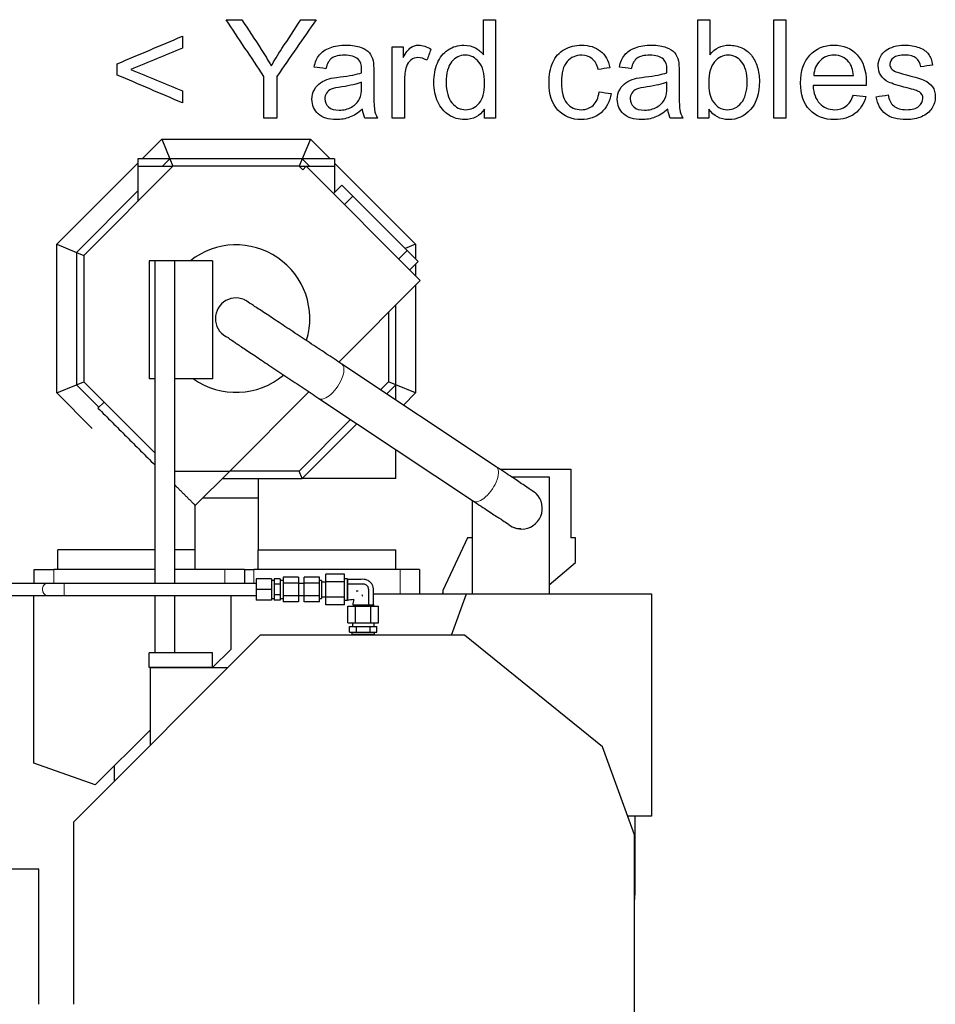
# Model space of a CAD drawing. Header units: inches. Extents: x 0 to 29700, y -16 to 21000.
# Tile 140 of 256: x 7172 to 8104, y 17652 to 18653. Entities that reach past the tile are written whole.
import ezdxf

# ---------------------------------------------------------------- set-up
doc = ezdxf.new("R2010")
doc.units = ezdxf.units.IN
doc.layers.add('1', color=7, linetype='Continuous', true_color=0xffffff)

msp = doc.modelspace()

# ---------------------------------------------------------------- linework, layer by layer
at = {"layer": '1', "color": 2, "linetype": 'Continuous', "lineweight": 25}
for p, q in [((7296.853, 18511.977), (7316.855, 18531.978)), ((7316.855, 18531.978), (7468.043, 18531.978)), ((7316.855, 18531.978), (7325.139, 18511.978)), ((7468.043, 18531.978), (7459.759, 18511.978)), ((7468.043, 18531.978), (7488.044, 18511.977)), ((7209.949, 18425.072), (7292.449, 18507.572)), ((7325.139, 18511.978), (7292.449, 18511.978)), ((7292.449, 18511.978), (7292.449, 18504.478)), ((7325.139, 18511.978), (7317.638, 18504.477)), ((7459.759, 18511.978), (7325.139, 18511.978)), ((7325.139, 18511.978), (7328.246, 18504.478)), ((7459.759, 18511.978), (7456.652, 18504.478)), ((7492.449, 18511.978), (7459.759, 18511.978)), ((7467.259, 18504.477), (7459.759, 18511.978)), ((7492.449, 18511.978), (7492.449, 18504.478)), ((7492.449, 18507.572), (7574.949, 18425.072)), ((7328.246, 18504.478), (7237.449, 18413.681)), ((7292.449, 18504.478), (7328.246, 18504.478)), ((7292.449, 18504.478), (7292.449, 18468.681)), ((7456.652, 18504.478), (7328.246, 18504.478)), ((7456.652, 18504.478), (7492.449, 18504.478)), ((7460.187, 18500.943), (7456.652, 18504.478)), ((7463.723, 18504.478), (7460.187, 18500.943)), ((7579.832, 18388.369), (7463.723, 18504.478)), ((7492.449, 18504.478), (7492.449, 18477.762)), ((7292.449, 18479.288), (7229.949, 18416.788)), ((7491.444, 18476.757), (7499.929, 18485.243)), ((7493.212, 18478.525), (7492.449, 18479.288)), ((7499.929, 18485.243), (7511.243, 18473.929)), ((7511.243, 18473.929), (7566.397, 18418.775)), ((7209.949, 18425.072), (7229.949, 18416.788)), ((7209.949, 18273.884), (7209.949, 18425.072)), ((7229.949, 18416.788), (7237.449, 18413.681)), ((7229.949, 18416.788), (7229.949, 18282.168)), ((7574.949, 18425.072), (7564.449, 18420.723)), ((7566.397, 18418.775), (7577.711, 18407.461)), ((7574.949, 18425.072), (7574.949, 18410.223)), ((7237.449, 18413.681), (7237.449, 18285.275)), ((7309.769, 18408.369), (7304.033, 18408.369)), ((7304.033, 18408.369), (7304.033, 18288.369)), ((7309.769, 18408.369), (7309.769, 18079.982)), ((7329.769, 18408.369), (7309.769, 18408.369)), ((7368.563, 18408.369), (7329.769, 18408.369)), ((7329.769, 18408.369), (7329.769, 18079.982)), ((7368.563, 18408.369), (7368.563, 18288.369)), ((7577.711, 18407.461), (7569.226, 18398.976)), ((7574.949, 18404.697), (7574.949, 18393.252)), ((7579.832, 18388.369), (7496.813, 18305.35)), ((7574.949, 18383.484), (7574.949, 18273.884)), ((7547.449, 18355.986), (7547.449, 18285.275)), ((7554.949, 18282.168), (7554.949, 18363.485)), ((7657.127, 18198.843), (7499.9, 18303.302)), ((7309.769, 18288.369), (7304.033, 18288.369)), ((7368.563, 18288.369), (7329.769, 18288.369)), ((7209.949, 18273.884), (7229.949, 18282.168)), ((7229.949, 18282.168), (7237.449, 18285.275)), ((7229.949, 18282.168), (7252.796, 18259.321)), ((7237.449, 18285.275), (7309.769, 18212.955)), ((7547.449, 18285.275), (7539.298, 18277.125)), ((7545.671, 18272.89), (7554.949, 18282.168)), ((7554.949, 18282.168), (7547.449, 18285.275)), ((7574.949, 18273.884), (7554.949, 18282.168)), ((7554.949, 18266.727), (7554.949, 18282.168)), ((7246.056, 18237.777), (7209.949, 18273.884)), ((7466.524, 18275.061), (7385.941, 18194.478)), ((7476.658, 18268.319), (7633.885, 18163.86)), ((7574.949, 18273.884), (7562.666, 18261.601)), ((7258.099, 18264.625), (7251.949, 18258.476)), ((7509.002, 18246.828), (7456.652, 18194.478)), ((7459.759, 18186.978), (7515.375, 18242.595)), ((7554.949, 18186.978), (7554.949, 18216.304)), ((7660.678, 18196.478), (7732.901, 18196.478)), ((7732.901, 18196.478), (7732.901, 18126.478)), ((7329.769, 18194.478), (7385.941, 18194.478)), ((7385.941, 18194.478), (7350.944, 18159.481)), ((7378.442, 18186.978), (7459.759, 18186.978)), ((7456.652, 18194.478), (7385.941, 18194.478)), ((7459.759, 18186.978), (7456.652, 18194.478)), ((7672.684, 18188.478), (7710.904, 18188.478)), ((7710.904, 18188.478), (7710.904, 18069.478)), ((7414.943, 18166.978), (7358.441, 18166.978)), ((7632.901, 18126.478), (7632.901, 18164.512)), ((7632.904, 18069.478), (7632.904, 18164.511)), ((7627.901, 18126.478), (7602.901, 18072.865)), ((7632.901, 18126.478), (7627.901, 18126.478)), ((7737.901, 18126.478), (7732.901, 18126.478)), ((7737.901, 18101.478), (7737.901, 18126.478)), ((7210.944, 18114.478), (7210.943, 18114.478)), ((7210.944, 18094.478), (7210.944, 18114.478)), ((7210.944, 18114.478), (7210.944, 18114.478)), ((7350.92, 18114.478), (7350.944, 18114.478)), ((7350.944, 18094.478), (7350.944, 18114.478)), ((7350.944, 18114.478), (7350.944, 18114.478)), ((7414.944, 18094.478), (7414.944, 18114.478)), ((7414.944, 18114.478), (7414.944, 18114.478)), ((7414.944, 18114.478), (7414.971, 18114.478)), ((7554.949, 18094.478), (7554.949, 18114.478)), ((7710.904, 18078.825), (7737.901, 18101.478)), ((7186.944, 18094.478), (7206.944, 18094.478)), ((7186.944, 18079.978), (7186.944, 18094.478)), ((7309.767, 18094.478), (7206.944, 18094.478)), ((7380.944, 18094.478), (7329.769, 18094.478)), ((7400.944, 18094.478), (7380.944, 18094.478)), ((7400.944, 18094.478), (7400.944, 18079.978)), ((7400.944, 18094.478), (7410.444, 18094.478)), ((7559.444, 18094.478), (7410.444, 18094.478)), ((7440.337, 18086.68), (7440.337, 18080.329)), ((7455.837, 18086.68), (7440.337, 18086.68)), ((7455.837, 18086.68), (7455.837, 18080.329)), ((7461.837, 18080.329), (7461.837, 18086.68)), ((7477.337, 18086.68), (7461.837, 18086.68)), ((7477.337, 18080.329), (7477.337, 18086.68)), ((7483.837, 18081.772), (7483.837, 18089.567)), ((7502.837, 18089.567), (7483.837, 18089.567)), ((7502.837, 18081.772), (7502.837, 18089.567)), ((7578.944, 18094.478), (7559.444, 18094.478)), ((7578.944, 18094.478), (7578.944, 18069.478)), ((7199.726, 18079.978), (7156.402, 18079.978)), ((7412.837, 18079.978), (7217.403, 18079.978)), ((7412.837, 18084.978), (7412.837, 18073.978)), ((7428.337, 18084.978), (7412.837, 18084.978)), ((7428.337, 18084.978), (7428.337, 18073.978)), ((7431.337, 18082.978), (7428.337, 18082.978)), ((7431.337, 18084.948), (7431.337, 18079.463)), ((7437.337, 18084.948), (7431.337, 18084.948)), ((7431.337, 18079.463), (7431.337, 18068.493)), ((7437.337, 18079.463), (7431.337, 18079.463)), ((7437.337, 18084.948), (7437.337, 18079.463)), ((7440.337, 18082.978), (7437.337, 18082.978)), ((7437.337, 18079.463), (7437.337, 18068.493)), ((7440.337, 18080.329), (7440.337, 18067.627)), ((7455.837, 18080.329), (7440.337, 18080.329)), ((7455.837, 18080.329), (7455.837, 18067.627)), ((7461.837, 18079.978), (7455.837, 18079.978)), ((7461.837, 18067.627), (7461.837, 18080.329)), ((7477.337, 18080.329), (7461.837, 18080.329)), ((7479.337, 18082.978), (7477.337, 18082.978)), ((7477.337, 18067.627), (7477.337, 18080.329)), ((7479.337, 18082.978), (7479.337, 18064.978)), ((7483.837, 18081.478), (7479.337, 18081.478)), ((7483.837, 18066.184), (7483.837, 18081.772)), ((7502.837, 18081.772), (7483.837, 18081.772)), ((7505.837, 18084.978), (7502.837, 18084.978)), ((7502.837, 18066.184), (7502.837, 18081.772)), ((7505.837, 18084.978), (7505.837, 18062.978)), ((7156.402, 18067.978), (7199.726, 18067.978)), ((7186.701, 17897.478), (7186.701, 18067.976)), ((7217.403, 18067.978), (7412.837, 18067.978)), ((7309.769, 18067.984), (7309.769, 18009.478)), ((7329.769, 18067.984), (7329.769, 18009.478)), ((7386.943, 18067.978), (7386.943, 18013.054)), ((7412.837, 18073.978), (7412.837, 18062.978)), ((7428.337, 18073.978), (7412.837, 18073.978)), ((7428.337, 18073.978), (7428.337, 18062.978)), ((7431.337, 18068.493), (7431.337, 18063.008)), ((7437.337, 18068.493), (7431.337, 18068.493)), ((7437.337, 18068.493), (7437.337, 18063.008)), ((7440.337, 18067.627), (7440.337, 18061.276)), ((7455.837, 18067.627), (7440.337, 18067.627)), ((7455.837, 18067.978), (7461.837, 18067.978)), ((7455.837, 18067.627), (7455.837, 18061.276)), ((7461.837, 18061.276), (7461.837, 18067.627)), ((7477.337, 18067.627), (7461.837, 18067.627)), ((7477.337, 18061.276), (7477.337, 18067.627)), ((7479.337, 18066.478), (7483.837, 18066.478)), ((7483.837, 18058.39), (7483.837, 18066.184)), ((7502.837, 18066.184), (7483.837, 18066.184)), ((7502.837, 18058.39), (7502.837, 18066.184)), ((7532.128, 18069.478), (7626.901, 18069.478)), ((7602.901, 18070.873), (7602.003, 18069.477)), ((7602.901, 18072.865), (7602.901, 18069.477)), ((7611.615, 18027.478), (7626.901, 18069.478)), ((7626.901, 18069.478), (7814.901, 18069.478)), ((7814.901, 18069.478), (7814.901, 17843.494)), ((7428.337, 18062.978), (7412.837, 18062.978)), ((7428.337, 18064.978), (7431.337, 18064.978)), ((7437.337, 18063.008), (7431.337, 18063.008)), ((7437.337, 18064.978), (7440.337, 18064.978)), ((7455.837, 18061.276), (7440.337, 18061.276)), ((7477.337, 18061.276), (7461.837, 18061.276)), ((7477.337, 18064.978), (7479.337, 18064.978)), ((7502.837, 18058.39), (7483.837, 18058.39)), ((7502.837, 18062.978), (7505.837, 18062.978)), ((7506.249, 18056.978), (7514.043, 18056.978)), ((7506.249, 18039.978), (7506.249, 18056.978)), ((7514.043, 18056.978), (7529.632, 18056.978)), ((7514.043, 18039.978), (7514.043, 18056.978)), ((7514.337, 18057.978), (7514.337, 18056.978)), ((7529.337, 18057.978), (7521.869, 18057.978)), ((7529.337, 18056.978), (7529.337, 18057.978)), ((7529.632, 18056.978), (7537.426, 18056.978)), ((7529.632, 18039.978), (7529.632, 18056.978)), ((7537.426, 18039.978), (7537.426, 18056.978)), ((7506.249, 18039.978), (7514.043, 18039.978)), ((7507.981, 18036.478), (7514.909, 18036.478)), ((7507.981, 18030.578), (7507.981, 18036.478)), ((7510.837, 18039.978), (7510.837, 18036.478)), ((7514.043, 18039.978), (7529.632, 18039.978)), ((7514.909, 18036.478), (7528.766, 18036.478)), ((7514.909, 18030.578), (7514.909, 18036.478)), ((7528.766, 18036.478), (7535.694, 18036.478)), ((7528.766, 18030.578), (7528.766, 18036.478)), ((7529.632, 18039.978), (7537.426, 18039.978)), ((7532.837, 18036.478), (7532.837, 18039.978)), ((7535.694, 18030.578), (7535.694, 18036.478)), ((7416.901, 18027.478), (7226.901, 17837.478)), ((7624.962, 18027.478), (7416.901, 18027.478)), ((7507.981, 18030.578), (7514.909, 18030.578)), ((7510.337, 18030.578), (7510.337, 18028.286)), ((7533.337, 18028.286), (7510.337, 18028.286)), ((7510.337, 18028.286), (7511.487, 18027.978)), ((7532.187, 18027.978), (7511.487, 18027.978)), ((7514.037, 18027.978), (7514.037, 18027.478)), ((7514.909, 18030.578), (7528.766, 18030.578)), ((7528.766, 18030.578), (7535.694, 18030.578)), ((7529.637, 18027.478), (7529.637, 18027.978)), ((7532.187, 18027.978), (7533.337, 18028.286)), ((7533.337, 18028.286), (7533.337, 18030.578)), ((7765.268, 17913.98), (7624.962, 18027.478)), ((7309.769, 18009.478), (7304.033, 18009.478)), ((7304.033, 17994.478), (7304.033, 18009.478)), ((7329.769, 18009.478), (7309.769, 18009.478)), ((7368.563, 18009.478), (7329.769, 18009.478)), ((7386.943, 18013.054), (7368.562, 17994.673)), ((7368.563, 17994.478), (7368.563, 18009.478)), ((7368.563, 17994.478), (7304.033, 17994.478)), ((7304.901, 17994.478), (7304.901, 17915.478)), ((7304.901, 17994.478), (7383.901, 17994.478)), ((7304.902, 17931.013), (7249.063, 17875.174)), ((7797.901, 17824.321), (7765.268, 17913.98)), ((7249.063, 17875.174), (7186.701, 17897.478)), ((7268.901, 17879.478), (7268.901, 17895.013)), ((7226.901, 17837.478), (7226.901, 17652.086)), ((7814.901, 17843.494), (7790.923, 17843.494)), ((7798.17, 17843.492), (7798.17, 17763.226)), ((7797.901, 17522.478), (7797.901, 17824.321)), ((7191.901, 17789.494), (7106.901, 17789.494)), ((7191.901, 17652.096), (7191.901, 17789.494))]:
    msp.add_line(p, q, dxfattribs=at)
at = {"layer": '1', "color": 110, "linetype": 'Continuous', "lineweight": 13}
for p, q in [((7511.243, 18473.929), (7502.757, 18465.444)), ((7557.912, 18410.289), (7566.397, 18418.775)), ((7206.944, 18094.478), (7206.944, 18079.978)), ((7380.944, 18079.978), (7380.944, 18094.478)), ((7410.444, 18094.478), (7410.444, 18079.978)), ((7559.444, 18069.478), (7559.444, 18094.478)), ((7217.403, 18079.978), (7217.403, 18073.978)), ((7217.403, 18073.978), (7217.403, 18067.978))]:
    msp.add_line(p, q, dxfattribs=at)
at = {"layer": '1', "color": 2, "linetype": 'Continuous', "lineweight": 25}
for centre, radius, start, end in [((7392.449, 18349.478), 75, 342.99, 128.255625), ((7392.449, 18349.478), 21, 66.965625, 247.32), ((7392.449, 18349.478), 75, 234.568125, 310.066875), ((7682.944, 18156.478), 21, 270, 45.8325), ((7682.944, 18156.478), 21, 225.838125, 270), ((7520.967, 17775.481), 277.474, 356.425631, 357.468643)]:
    msp.add_arc(centre, radius, start, end, dxfattribs=at)
at = {"layer": '1', "color": 110, "linetype": 'Continuous', "lineweight": 13}
for centre, major_axis, ratio, start_param, end_param in [((7488.279, 18285.81), (11.621, 17.491), 0.43815547, 3.13982551, 6.28318531), ((7645.506, 18181.351), (11.621, 17.491), 0.43815547, 3.14159265, 6.28318531), ((7199.726, 18073.978), (0, -6), 0.70710668, 3.12941898, 4.71238898), ((7199.726, 18073.978), (0, -6), 0.70710668, 4.71238898, 6.27572402)]:
    msp.add_ellipse(centre, major_axis=major_axis, ratio=ratio, start_param=start_param, end_param=end_param, dxfattribs=at)
at = {"layer": '1', "color": 2, "linetype": 'Continuous', "lineweight": 25}
for points, degree in [([(7382.207, 18653.494), (7387.571, 18653.494), (7392.934, 18653.494), (7398.298, 18653.494)], 3), ([(7420.759, 18595.857), (7407.908, 18615.069), (7395.058, 18634.282), (7382.207, 18653.494)], 3), ([(7473.893, 18653.494), (7460.59, 18634.282), (7447.288, 18615.069), (7433.985, 18595.857)], 3), ([(7458.467, 18653.494), (7463.609, 18653.494), (7468.751, 18653.494), (7473.893, 18653.494)], 3), ([(7644.218, 18653.494), (7648.294, 18653.494), (7652.37, 18653.494), (7656.446, 18653.494)], 3), ([(7644.218, 18617.602), (7644.218, 18629.566), (7644.218, 18641.53), (7644.218, 18653.494)], 3), ([(7656.446, 18653.494), (7656.446, 18620.16), (7656.446, 18586.827), (7656.446, 18553.494)], 3), ([(7862.023, 18653.494), (7866.116, 18653.494), (7870.209, 18653.494), (7874.302, 18653.494)], 3), ([(7862.023, 18553.494), (7862.023, 18586.827), (7862.023, 18620.16), (7862.023, 18653.494)], 3), ([(7874.302, 18653.494), (7874.302, 18641.598), (7874.302, 18629.702), (7874.302, 18617.807)], 3), ([(7939.511, 18653.494), (7943.604, 18653.494), (7947.697, 18653.494), (7951.79, 18653.494)], 3), ([(7939.511, 18553.494), (7939.511, 18586.827), (7939.511, 18620.16), (7939.511, 18653.494)], 3), ([(7951.79, 18653.494), (7951.79, 18620.16), (7951.79, 18586.827), (7951.79, 18553.494)], 3), ([(7271.591, 18608.674), (7293.668, 18617.994), (7315.745, 18627.315), (7337.822, 18636.635)], 3), ([(7337.822, 18636.635), (7337.822, 18632.568), (7337.822, 18628.5), (7337.822, 18624.432)], 3), ([(7337.822, 18624.432), (7320.316, 18617.244), (7302.809, 18610.055), (7285.302, 18602.867)], 3), ([(7471.77, 18605.272), (7472.87, 18610.414), (7474.66, 18614.558), (7477.167, 18617.704)], 3), ([(7551.381, 18625.942), (7555.065, 18625.942), (7558.748, 18625.942), (7562.432, 18625.942)], 3), ([(7551.381, 18553.494), (7551.381, 18577.643), (7551.381, 18601.792), (7551.381, 18625.942)], 3), ([(7562.432, 18625.942), (7562.432, 18622.275), (7562.432, 18618.608), (7562.432, 18614.942)], 3), ([(7590.726, 18623.614), (7589.319, 18619.819), (7587.912, 18616.025), (7586.505, 18612.23)], 3), ([(7782.361, 18605.272), (7783.461, 18610.414), (7785.251, 18614.558), (7787.758, 18617.704)], 3), ([(8047.876, 18615.658), (8049.334, 18618.421), (8051.355, 18620.698), (8053.913, 18622.514)], 3), ([(7271.591, 18597.213), (7271.591, 18601.034), (7271.591, 18604.854), (7271.591, 18608.674)], 3), ([(8101.035, 18607.241), (8097.036, 18606.696), (8093.037, 18606.15), (8089.037, 18605.604)], 3), ([(7337.822, 18568.92), (7315.745, 18578.351), (7293.668, 18587.782), (7271.591, 18597.213)], 3), ([(7285.302, 18602.867), (7302.809, 18595.619), (7320.316, 18588.37), (7337.822, 18581.122)], 3), ([(7483.768, 18603.634), (7479.768, 18604.18), (7475.769, 18604.726), (7471.77, 18605.272)], 3), ([(7772.742, 18604.658), (7768.759, 18604.044), (7764.777, 18603.43), (7760.795, 18602.816)], 3), ([(7794.358, 18603.634), (7790.359, 18604.18), (7786.36, 18604.726), (7782.361, 18605.272)], 3), ([(7980.109, 18596.676), (7993.591, 18596.676), (8007.073, 18596.676), (8020.554, 18596.676)], 3), ([(8059.03, 18603.839), (8060.027, 18602.509), (8061.588, 18601.434), (8063.737, 18600.564)], 3), ([(7420.759, 18553.494), (7420.759, 18567.615), (7420.759, 18581.736), (7420.759, 18595.857)], 3), ([(7433.985, 18595.857), (7433.985, 18581.736), (7433.985, 18567.615), (7433.985, 18553.494)], 3), ([(7520.068, 18589.846), (7515.617, 18588.029), (7508.915, 18586.494), (7500.012, 18585.215)], 3), ([(7830.659, 18589.846), (7826.208, 18588.029), (7819.506, 18586.494), (7810.603, 18585.215)], 3), ([(8033.448, 18586.571), (8015.438, 18586.571), (7997.428, 18586.571), (7979.419, 18586.571)], 3), ([(7337.822, 18581.122), (7337.822, 18577.055), (7337.822, 18572.987), (7337.822, 18568.92)], 3), ([(7500.012, 18585.215), (7494.972, 18584.473), (7491.391, 18583.655), (7489.293, 18582.759)], 3), ([(7761.818, 18580.022), (7765.843, 18579.502), (7769.868, 18578.982), (7773.893, 18578.462)], 3), ([(7810.603, 18585.215), (7805.563, 18584.473), (7801.982, 18583.655), (7799.884, 18582.759)], 3), ([(8012.854, 18565.492), (8016.026, 18567.871), (8018.559, 18571.631), (8020.427, 18576.824)], 3), ([(8020.427, 18576.824), (8024.656, 18576.304), (8028.886, 18575.784), (8033.115, 18575.264)], 3), ([(8043.604, 18575.11), (8047.654, 18575.75), (8051.705, 18576.39), (8055.755, 18577.029)], 3), ([(7521.092, 18562.422), (7516.538, 18558.559), (7512.164, 18555.822), (7507.968, 18554.236)], 3), ([(7523.548, 18553.494), (7522.268, 18556.026), (7521.45, 18559.019), (7521.092, 18562.422)], 3), ([(7645.036, 18553.494), (7645.036, 18556.538), (7645.036, 18559.582), (7645.036, 18562.626)], 3), ([(7831.683, 18562.422), (7827.129, 18558.559), (7822.754, 18555.822), (7818.559, 18554.236)], 3), ([(7834.138, 18553.494), (7832.859, 18556.026), (7832.041, 18559.019), (7831.683, 18562.422)], 3), ([(7873.432, 18562.575), (7873.432, 18559.548), (7873.432, 18556.521), (7873.432, 18553.494)], 3), ([(7433.985, 18553.494), (7429.576, 18553.494), (7425.168, 18553.494), (7420.759, 18553.494)], 3), ([(7536.364, 18553.494), (7532.092, 18553.494), (7527.82, 18553.494), (7523.548, 18553.494)], 3), ([(7563.66, 18553.494), (7559.567, 18553.494), (7555.474, 18553.494), (7551.381, 18553.494)], 3), ([(7656.446, 18553.494), (7652.643, 18553.494), (7648.84, 18553.494), (7645.036, 18553.494)], 3), ([(7846.955, 18553.494), (7842.683, 18553.494), (7838.411, 18553.494), (7834.138, 18553.494)], 3), ([(7873.432, 18553.494), (7869.629, 18553.494), (7865.826, 18553.494), (7862.023, 18553.494)], 3), ([(7951.79, 18553.494), (7947.697, 18553.494), (7943.604, 18553.494), (7939.511, 18553.494)], 3), ([(7251.949, 18258.476), (7309.769, 18200.656)], 1), ([(7414.944, 18186.978), (7414.944, 18150.728), (7414.944, 18114.478)], 2), ([(7329.769, 18180.656), (7349.376, 18161.049)], 1), ([(7349.376, 18161.049), (7350.16, 18160.265)], 1), ([(7350.16, 18160.265), (7350.544, 18159.88)], 1), ([(7350.544, 18159.88), (7350.757, 18159.667)], 1), ([(7350.757, 18159.667), (7350.881, 18159.543)], 1), ([(7350.944, 18114.478), (7350.944, 18136.979), (7350.944, 18159.481)], 2), ([(7309.768, 18114.478), (7210.951, 18114.478)], 1), ([(7350.944, 18114.478), (7329.768, 18114.478)], 1), ([(7505.837, 18063.354), (7507.854, 18063.577), (7509.868, 18063.807), (7511.884, 18064.032)], 3), ([(7511.894, 18064.023), (7511.669, 18062.007), (7511.436, 18059.996), (7511.214, 18057.978)], 3)]:
    msp.add_open_spline(points, degree=degree, dxfattribs=at)
for points, degree, knots in [([(7398.298, 18653.494), (7404.873, 18643.44), (7411.507, 18633.425), (7421.654, 18617.704), (7425.057, 18612.076), (7428.178, 18606.423)], 3, [0, 0, 0, 0, 0.64200119, 0.64200119, 1, 1, 1, 1]), ([(7428.178, 18606.423), (7431.197, 18611.667), (7434.8, 18617.57), (7445.557, 18633.898), (7452.012, 18643.696), (7458.467, 18653.494)], 3, [0, 0, 0, 0, 0.39991163, 0.39991163, 1, 1, 1, 1]), ([(7477.167, 18617.704), (7479.649, 18620.877), (7483.276, 18623.321), (7492.721, 18626.709), (7498.221, 18627.579), (7510.629, 18627.579), (7515.646, 18626.846), (7523.394, 18623.921), (7526.246, 18622.115), (7529.866, 18617.679), (7531.145, 18614.916), (7531.862, 18611.539)], 3, [0, 0, 0, 0, 0.20172981, 0.20172981, 0.40214746, 0.40214746, 0.60174034, 0.60174034, 0.80018246, 0.80018246, 1, 1, 1, 1]), ([(7562.432, 18614.942), (7565.246, 18620.084), (7567.856, 18623.486), (7572.614, 18626.76), (7575.249, 18627.579), (7582.258, 18627.579), (7586.454, 18626.249), (7590.726, 18623.614)], 3, [0, 0, 0, 0, 0.29015544, 0.29015544, 0.58031088, 0.58031088, 1, 1, 1, 1]), ([(7645.036, 18562.626), (7640.457, 18555.438), (7633.704, 18551.856), (7619.02, 18551.856), (7613.718, 18553.472), (7604.003, 18559.812), (7600.268, 18564.264), (7594.947, 18575.673), (7593.617, 18582.222), (7593.617, 18596.881), (7594.828, 18603.426), (7599.628, 18615.223), (7603.249, 18619.743), (7612.88, 18625.993), (7618.278, 18627.579), (7628.613, 18627.579), (7632.501, 18626.658), (7639.306, 18622.974), (7642.094, 18620.57), (7644.218, 18617.602)], 3, [0, 0, 0, 0, 0.173777, 0.173777, 0.28581089, 0.28581089, 0.39798651, 0.39798651, 0.51016213, 0.51016213, 0.61963007, 0.61963007, 0.72950596, 0.72950596, 0.83911485, 0.83911485, 0.91955742, 0.91955742, 1, 1, 1, 1]), ([(7773.893, 18578.462), (7772.563, 18570.148), (7769.197, 18563.611), (7758.313, 18554.21), (7751.662, 18551.856), (7733.831, 18551.856), (7725.864, 18555.118), (7713.801, 18568.05), (7710.782, 18577.336), (7710.782, 18597.264), (7712.056, 18604.108), (7717.28, 18615.837), (7721.209, 18620.257), (7731.811, 18626.095), (7737.566, 18627.579), (7751.662, 18627.579), (7758.106, 18625.58), (7768.111, 18617.628), (7771.309, 18611.974), (7772.742, 18604.658)], 3, [0, 0, 0, 0, 0.11153638, 0.11153638, 0.22337314, 0.22337314, 0.3629887, 0.3629887, 0.50287975, 0.50287975, 0.59338009, 0.59338009, 0.68369666, 0.68369666, 0.77382862, 0.77382862, 0.88723236, 0.88723236, 1, 1, 1, 1]), ([(7787.758, 18617.704), (7790.24, 18620.877), (7793.867, 18623.321), (7803.312, 18626.709), (7808.812, 18627.579), (7821.22, 18627.579), (7826.237, 18626.846), (7833.985, 18623.921), (7836.837, 18622.115), (7840.457, 18617.679), (7841.736, 18614.916), (7842.453, 18611.539)], 3, [0, 0, 0, 0, 0.20172981, 0.20172981, 0.40214746, 0.40214746, 0.60174034, 0.60174034, 0.80018246, 0.80018246, 1, 1, 1, 1]), ([(7874.302, 18617.807), (7879.495, 18624.33), (7886.121, 18627.579), (7898.605, 18627.579), (7902.821, 18626.672), (7910.782, 18623.077), (7914.072, 18620.557), (7919.199, 18614.046), (7921.212, 18610.13), (7924.136, 18600.948), (7924.852, 18596.036), (7924.852, 18578.385), (7921.782, 18568.792), (7909.503, 18555.233), (7902.135, 18551.856), (7884.995, 18551.856), (7878.293, 18555.412), (7873.432, 18562.575)], 3, [0, 0, 0, 0, 0.14116084, 0.14116084, 0.21938373, 0.21938373, 0.29700251, 0.29700251, 0.37432445, 0.37432445, 0.45125608, 0.45125608, 0.63453437, 0.63453437, 0.81781265, 0.81781265, 1, 1, 1, 1]), ([(8033.115, 18575.264), (8031.094, 18567.845), (8027.394, 18562.077), (8016.564, 18553.903), (8009.657, 18551.856), (7990.649, 18551.856), (7982.271, 18555.117), (7969.825, 18568.178), (7966.73, 18577.31), (7966.73, 18601.281), (7969.877, 18610.746), (7982.412, 18624.202), (7990.572, 18627.579), (8010.245, 18627.579), (8018.175, 18624.279), (8030.455, 18611.079), (8033.525, 18601.818), (8033.525, 18589.129), (8033.499, 18588.029), (8033.448, 18586.571)], 3, [0, 0, 0, 0, 0.10292701, 0.10292701, 0.206164, 0.206164, 0.33607317, 0.33607317, 0.46571564, 0.46571564, 0.59957642, 0.59957642, 0.73343719, 0.73343719, 0.86284735, 0.86284735, 0.99225751, 0.99225751, 1, 1, 1, 1]), ([(8053.913, 18622.514), (8055.806, 18623.921), (8058.423, 18625.1), (8065.016, 18627.093), (8068.546, 18627.579), (8078.012, 18627.579), (8083, 18626.76), (8091.596, 18623.486), (8094.78, 18621.269), (8098.861, 18615.658), (8100.268, 18611.923), (8101.035, 18607.241)], 3, [0, 0, 0, 0, 0.1533584, 0.1533584, 0.30704293, 0.30704293, 0.53756972, 0.53756972, 0.76809651, 0.76809651, 1, 1, 1, 1]), ([(7520.068, 18599.464), (7520.12, 18601.153), (7520.145, 18602.227), (7520.145, 18607.676), (7518.981, 18611.221), (7513.519, 18616.016), (7508.863, 18617.397), (7496.891, 18617.397), (7492.644, 18616.4), (7487.119, 18612.358), (7485.098, 18608.776), (7483.768, 18603.634)], 3, [0, 0, 0, 0, 0.01739916, 0.01739916, 0.21800118, 0.21800118, 0.49068665, 0.49068665, 0.74534333, 0.74534333, 1, 1, 1, 1]), ([(7639.511, 18610.439), (7635.699, 18615.095), (7630.992, 18617.397), (7619.94, 18617.397), (7615.387, 18615.172), (7608.07, 18606.269), (7606.229, 18599.234), (7606.229, 18580.355), (7608.173, 18573.422), (7612.087, 18568.843)], 3, [0, 0, 0, 0, 0.25728867, 0.25728867, 0.50752834, 0.50752834, 0.757768, 0.757768, 1, 1, 1, 1]), ([(7760.795, 18602.816), (7759.644, 18607.676), (7757.648, 18611.335), (7751.867, 18616.246), (7748.388, 18617.474), (7738.104, 18617.474), (7733.064, 18615.249), (7725.338, 18606.397), (7723.42, 18599.388), (7723.42, 18580.048), (7725.26, 18572.964), (7732.731, 18564.161), (7737.592, 18561.961), (7748.413, 18561.961), (7752.442, 18563.433), (7758.902, 18569.329), (7760.948, 18573.882), (7761.818, 18580.022)], 3, [0, 0, 0, 0, 0.09478534, 0.09478534, 0.18957068, 0.18957068, 0.33293351, 0.33293351, 0.47629634, 0.47629634, 0.62195298, 0.62195298, 0.76753241, 0.76753241, 0.88399596, 0.88399596, 1, 1, 1, 1]), ([(7830.659, 18599.464), (7830.71, 18601.153), (7830.736, 18602.227), (7830.736, 18607.676), (7829.572, 18611.221), (7824.11, 18616.016), (7819.454, 18617.397), (7807.482, 18617.397), (7803.235, 18616.4), (7797.71, 18612.358), (7795.689, 18608.776), (7794.358, 18603.634)], 3, [0, 0, 0, 0, 0.01739916, 0.01739916, 0.21800118, 0.21800118, 0.49068665, 0.49068665, 0.74534333, 0.74534333, 1, 1, 1, 1]), ([(7906.689, 18610.721), (7902.928, 18615.223), (7898.4, 18617.474), (7887.707, 18617.474), (7883.066, 18615.134), (7875.249, 18605.834), (7873.279, 18599.081), (7873.279, 18581.583), (7874.481, 18575.289), (7876.835, 18571.427)], 3, [0, 0, 0, 0, 0.24896002, 0.24896002, 0.50031389, 0.50031389, 0.75234855, 0.75234855, 1, 1, 1, 1]), ([(8020.554, 18596.676), (8020.017, 18602.765), (8018.448, 18607.336), (8012.01, 18615.121), (8006.919, 18617.474), (7995.075, 18617.474), (7990.304, 18615.594), (7982.642, 18608.034), (7980.519, 18602.995), (7980.109, 18596.676)], 3, [0, 0, 0, 0, 0.18643702, 0.18643702, 0.47557822, 0.47557822, 0.73735216, 0.73735216, 1, 1, 1, 1]), ([(8089.037, 18605.604), (8088.5, 18609.339), (8086.912, 18612.252), (8081.67, 18616.425), (8077.986, 18617.474), (8067.574, 18617.474), (8063.548, 18616.566), (8058.723, 18612.818), (8057.52, 18610.644), (8057.52, 18606.551), (8058.032, 18605.118), (8059.03, 18603.839)], 3, [0, 0, 0, 0, 0.19498444, 0.19498444, 0.39207231, 0.39207231, 0.62394039, 0.62394039, 0.8542769, 0.8542769, 1, 1, 1, 1]), ([(7531.862, 18611.539), (7532.271, 18609.441), (7532.476, 18605.681), (7532.476, 18594.774), (7532.476, 18589.317), (7532.476, 18572.424), (7532.756, 18565.215), (7533.78, 18559.173), (7534.829, 18556.256), (7536.364, 18553.494)], 3, [0, 0, 0, 0, 0.16140093, 0.16140093, 0.32305445, 0.32305445, 0.66176908, 0.66176908, 1, 1, 1, 1]), ([(7586.505, 18612.23), (7583.512, 18613.995), (7580.493, 18614.89), (7574.814, 18614.89), (7572.4, 18614.084), (7568.137, 18610.848), (7566.615, 18608.593), (7564.325, 18601.383), (7563.66, 18596.599), (7563.66, 18578.786), (7563.66, 18566.14), (7563.66, 18553.494)], 3, [0, 0, 0, 0, 0.13413947, 0.13413947, 0.25452105, 0.25452105, 0.37398742, 0.37398742, 0.55558801, 0.55558801, 1, 1, 1, 1]), ([(7612.087, 18568.843), (7616.001, 18564.238), (7620.631, 18561.961), (7631.299, 18561.961), (7635.851, 18564.159), (7643.374, 18572.91), (7645.241, 18579.613), (7645.241, 18598.544), (7643.32, 18605.786), (7639.511, 18610.439)], 3, [0, 0, 0, 0, 0.24294549, 0.24294549, 0.48705898, 0.48705898, 0.73105255, 0.73105255, 1, 1, 1, 1]), ([(7842.453, 18611.539), (7842.862, 18609.441), (7843.067, 18605.681), (7843.067, 18594.774), (7843.067, 18589.317), (7843.067, 18572.424), (7843.347, 18565.215), (7844.371, 18559.173), (7845.42, 18556.256), (7846.955, 18553.494)], 3, [0, 0, 0, 0, 0.16140093, 0.16140093, 0.32305445, 0.32305445, 0.66176908, 0.66176908, 1, 1, 1, 1]), ([(7876.835, 18571.427), (7880.698, 18565.108), (7885.916, 18561.961), (7897.889, 18561.961), (7902.519, 18564.289), (7910.347, 18573.601), (7912.317, 18580.559), (7912.317, 18599.234), (7910.439, 18606.231), (7906.689, 18610.721)], 3, [0, 0, 0, 0, 0.28902584, 0.28902584, 0.52427944, 0.52427944, 0.75953303, 0.75953303, 1, 1, 1, 1]), ([(8055.755, 18577.029), (8056.42, 18572.168), (8058.341, 18568.436), (8064.555, 18563.24), (8068.904, 18561.961), (8080.135, 18561.961), (8084.341, 18563.074), (8089.779, 18567.692), (8091.161, 18570.378), (8091.161, 18576.262), (8089.942, 18578.45), (8085.84, 18581.122), (8081.67, 18582.504), (8065.988, 18586.469), (8059.736, 18588.418), (8052.788, 18591.739), (8050.146, 18594.037), (8046.546, 18599.899), (8045.65, 18603.148), (8045.65, 18609.928), (8046.392, 18612.921), (8047.876, 18615.658)], 3, [0, 0, 0, 0, 0.11222426, 0.11222426, 0.22545145, 0.22545145, 0.33919566, 0.33919566, 0.45231851, 0.45231851, 0.55422256, 0.55422256, 0.62550831, 0.62550831, 0.72164773, 0.72164773, 0.81806124, 0.81806124, 0.91349327, 0.91349327, 1, 1, 1, 1]), ([(7487.247, 18593.402), (7489.677, 18594.041), (7493.308, 18594.666), (7508.07, 18596.42), (7515.387, 18597.827), (7520.068, 18599.464)], 3, [0, 0, 0, 0, 0.32934662, 0.32934662, 1, 1, 1, 1]), ([(7797.838, 18593.402), (7800.268, 18594.041), (7803.899, 18594.666), (7818.661, 18596.42), (7825.978, 18597.827), (7830.659, 18599.464)], 3, [0, 0, 0, 0, 0.32934662, 0.32934662, 1, 1, 1, 1]), ([(8063.737, 18600.564), (8064.965, 18600.104), (8068.566, 18599.033), (8083.256, 18595.09), (8089.31, 18593.175), (8096.175, 18590.255), (8098.886, 18588.106), (8100.831, 18585.266)], 3, [0, 0, 0, 0, 0.25783975, 0.25783975, 0.62942163, 0.62942163, 1, 1, 1, 1]), ([(7507.968, 18554.236), (7503.747, 18552.649), (7499.245, 18551.856), (7486.454, 18551.856), (7480.34, 18553.801), (7471.795, 18561.578), (7469.646, 18566.54), (7469.646, 18576.134), (7470.476, 18579.377), (7473.688, 18585.241), (7475.823, 18587.577), (7481.03, 18591.15), (7483.972, 18592.481), (7487.247, 18593.402)], 3, [0, 0, 0, 0, 0.13922287, 0.13922287, 0.36831446, 0.36831446, 0.59740605, 0.59740605, 0.73080116, 0.73080116, 0.86509356, 0.86509356, 1, 1, 1, 1]), ([(7518.099, 18573.064), (7519.403, 18575.852), (7520.068, 18579.945), (7520.068, 18586.844), (7520.068, 18588.345), (7520.068, 18589.846)], 3, [0, 0, 0, 0, 0.78244747, 0.78244747, 1, 1, 1, 1]), ([(7818.559, 18554.236), (7814.338, 18552.649), (7809.836, 18551.856), (7797.045, 18551.856), (7790.93, 18553.801), (7782.386, 18561.578), (7780.237, 18566.54), (7780.237, 18576.134), (7781.067, 18579.377), (7784.279, 18585.241), (7786.414, 18587.577), (7791.621, 18591.15), (7794.563, 18592.481), (7797.838, 18593.402)], 3, [0, 0, 0, 0, 0.13922287, 0.13922287, 0.36831446, 0.36831446, 0.59740605, 0.59740605, 0.73080116, 0.73080116, 0.86509356, 0.86509356, 1, 1, 1, 1]), ([(7828.69, 18573.064), (7829.994, 18575.852), (7830.659, 18579.945), (7830.659, 18586.844), (7830.659, 18588.345), (7830.659, 18589.846)], 3, [0, 0, 0, 0, 0.78244747, 0.78244747, 1, 1, 1, 1]), ([(7979.419, 18586.571), (7979.879, 18578.615), (7982.143, 18572.539), (7990.214, 18564.059), (7995.279, 18561.961), (8005.819, 18561.961), (8009.657, 18563.138), (8012.854, 18565.492)], 3, [0, 0, 0, 0, 0.36346586, 0.36346586, 0.7280825, 0.7280825, 1, 1, 1, 1]), ([(7489.293, 18582.759), (7487.221, 18581.838), (7485.572, 18580.516), (7483.333, 18577.003), (7482.744, 18575.059), (7482.744, 18569.661), (7484.01, 18566.939), (7488.961, 18562.55), (7492.568, 18561.475), (7502.084, 18561.475), (7506.28, 18562.498), (7513.647, 18566.643), (7516.359, 18569.482), (7518.099, 18573.064)], 3, [0, 0, 0, 0, 0.12145343, 0.12145343, 0.24416853, 0.24416853, 0.43341591, 0.43341591, 0.62363355, 0.62363355, 0.81181677, 0.81181677, 1, 1, 1, 1]), ([(7799.884, 18582.759), (7797.812, 18581.838), (7796.163, 18580.516), (7793.924, 18577.003), (7793.335, 18575.059), (7793.335, 18569.661), (7794.601, 18566.939), (7799.552, 18562.55), (7803.159, 18561.475), (7812.675, 18561.475), (7816.871, 18562.498), (7824.238, 18566.643), (7826.95, 18569.482), (7828.69, 18573.064)], 3, [0, 0, 0, 0, 0.12145343, 0.12145343, 0.24416853, 0.24416853, 0.43341591, 0.43341591, 0.62363355, 0.62363355, 0.81181677, 0.81181677, 1, 1, 1, 1]), ([(8100.831, 18585.266), (8102.801, 18582.452), (8103.773, 18578.948), (8103.773, 18570.685), (8102.559, 18566.83), (8097.812, 18559.582), (8094.358, 18556.794), (8085.354, 18552.854), (8080.263, 18551.856), (8065.169, 18551.856), (8057.981, 18553.801), (8048.106, 18561.629), (8044.96, 18567.436), (8043.604, 18575.11)], 3, [0, 0, 0, 0, 0.1384103, 0.1384103, 0.27427317, 0.27427317, 0.41080822, 0.41080822, 0.54734327, 0.54734327, 0.77367163, 0.77367163, 1, 1, 1, 1]), ([(7499.91, 18303.295), (7494.791, 18306.696), (7484.256, 18313.69), (7467.087, 18325.076), (7450.04, 18336.367), (7434.078, 18346.925), (7420.265, 18356.042), (7409.44, 18363.161), (7402.53, 18367.667), (7400.82, 18368.738), (7400.673, 18368.801)], 3, [0, 0, 0, 0, 0.12245691, 0.24560121, 0.36944659, 0.49420409, 0.61974643, 0.74586568, 0.8726648, 1, 1, 1, 1]), ([(7384.199, 18330.162), (7384.182, 18330.143), (7385.279, 18329.353), (7390.729, 18325.649), (7400.164, 18319.307), (7412.695, 18310.922), (7427.614, 18300.963), (7443.971, 18290.062), (7460.869, 18278.814), (7471.442, 18271.784), (7476.648, 18268.325)], 3, [0, 0, 0, 0, 0.11164253, 0.23626453, 0.36153442, 0.4875981, 0.61449571, 0.74218123, 0.87069071, 1, 1, 1, 1]), ([(7697.569, 18171.548), (7697.306, 18171.792), (7695.089, 18173.386), (7686.564, 18179.184), (7673.617, 18187.867), (7662.995, 18194.943), (7657.137, 18198.836)], 3, [0, 0, 0, 0, 0.25415669, 0.50579652, 0.75442359, 1, 1, 1, 1]), ([(7554.949, 18186.978), (7531.615, 18186.978), (7499.885, 18186.978), (7468.155, 18186.978), (7459.759, 18186.978)], 3, [0, 0, 0, 0, 0.73538326, 1, 1, 1, 1]), ([(7633.874, 18163.867), (7639.427, 18160.178), (7649.221, 18153.69), (7660.572, 18146.23), (7666.994, 18142.089), (7668.316, 18141.322), (7668.355, 18141.352)], 3, [0, 0, 0, 0, 0.26490465, 0.52647916, 0.7847508, 1, 1, 1, 1]), ([(7682.283, 18135.612), (7682.055, 18135.574), (7679.635, 18135.235), (7677.102, 18136.112), (7674.963, 18137.059), (7674.885, 18137.094)], 3, [0, 0, 0, 0, 0.0906901, 0.96688628, 1, 1, 1, 1]), ([(7414.971, 18114.478), (7414.972, 18114.478), (7415.017, 18114.478), (7415.228, 18114.478), (7415.58, 18114.478), (7416.225, 18114.478), (7417.497, 18114.478), (7420.052, 18114.478), (7425.154, 18114.478), (7435.364, 18114.478), (7455.78, 18114.478), (7496.615, 18114.478), (7531.615, 18114.478), (7554.949, 18114.478)], 3, [0, 0, 0, 0, 0.00003129, 0.00198436, 0.00393742, 0.00784355, 0.0156558, 0.03128031, 0.06252934, 0.12502738, 0.25002347, 0.50001565, 1, 1, 1, 1]), ([(7217.403, 18079.978), (7215.751, 18079.978), (7212.518, 18079.978), (7207.801, 18079.978), (7203.459, 18079.978), (7200.947, 18079.978), (7199.776, 18079.978)], 3, [0, 0, 0, 0, 0.25007706, 0.5, 0.74992294, 1, 1, 1, 1]), ([(7505.837, 18079.463), (7505.837, 18081.522), (7505.837, 18083.577), (7505.837, 18084.589), (7505.837, 18084.605), (7505.837, 18084.812), (7505.837, 18084.903), (7505.837, 18084.936), (7505.837, 18084.939)], 2, [0, 0, 0, 0.75106805, 0.75106805, 0.93883506, 0.93883506, 0.98577681, 0.99751225, 1, 1, 1]), ([(7532.122, 18057.978), (7532.24, 18062.083), (7531.9, 18068.129), (7532.373, 18075.304), (7530.957, 18079.024), (7529.206, 18081.347), (7526.883, 18083.098), (7523.163, 18084.514), (7515.988, 18084.041), (7509.943, 18084.381), (7505.837, 18084.262)], 3, [0, 0, 0, 0, 0.25592504, 0.38051822, 0.44024031, 0.5, 0.55975969, 0.61948178, 0.74407496, 1, 1, 1, 1]), ([(7527.322, 18057.978), (7527.322, 18060.029), (7527.322, 18064.133), (7527.323, 18069.26), (7527.321, 18072.853), (7527.324, 18074.474), (7527.158, 18075.513), (7526.715, 18076.677), (7525.78, 18077.92), (7524.537, 18078.856), (7523.372, 18079.299), (7522.333, 18079.465), (7520.712, 18079.462), (7517.119, 18079.464), (7511.992, 18079.463), (7507.889, 18079.463), (7505.837, 18079.463)], 3, [0, 0, 0, 0, 0.125, 0.25, 0.3125, 0.34375, 0.375, 0.4375, 0.5, 0.5625, 0.625, 0.65625, 0.6875, 0.75, 0.875, 1, 1, 1, 1]), ([(7505.837, 18063.354), (7505.837, 18063.352), (7505.837, 18063.145), (7505.837, 18063.053), (7505.837, 18063.008), (7505.837, 18063.027), (7505.837, 18063.092), (7505.837, 18063.324), (7505.837, 18063.694), (7505.837, 18063.72), (7505.837, 18067.783), (7505.837, 18067.808), (7505.837, 18068.171), (7505.837, 18068.413), (7505.837, 18068.472), (7505.837, 18068.499), (7505.837, 18068.575), (7505.837, 18068.665), (7505.837, 18068.771), (7505.837, 18069.179), (7505.837, 18069.21), (7505.837, 18071.236), (7505.837, 18075.349), (7505.837, 18079.463)], 2, [0, 0, 0, 0.00405172, 0.02668691, 0.03234571, 0.03517511, 0.0380045, 0.0493221, 0.09459247, 0.09459247, 0.27567398, 0.45675548, 0.45675548, 0.50202586, 0.51334346, 0.51617285, 0.51900225, 0.52466105, 0.52466105, 0.54729624, 0.54729624, 0.63783699, 0.63783699, 1, 1, 1]), ([(7199.675, 18067.979), (7200.853, 18067.979), (7203.379, 18067.979), (7207.746, 18067.979), (7212.491, 18067.979), (7215.742, 18067.979), (7217.403, 18067.979)], 3, [0, 0, 0, 0, 0.24994774, 0.5, 0.75005226, 1, 1, 1, 1]), ([(7516.65, 18072.415), (7516.647, 18072.414), (7516.642, 18072.414), (7516.634, 18072.414), (7516.615, 18072.414), (7516.597, 18072.416), (7516.568, 18072.419), (7516.524, 18072.424), (7515.863, 18072.48), (7515.254, 18072.414), (7514.704, 18072.244)], 3, [0, 0, 0, 0, 0.00240548, 0.00440557, 0.00635594, 0.01983501, 0.03119487, 0.05148532, 0.08764945, 1, 1, 1, 1]), ([(7520.877, 18067.354), (7520.881, 18067.389), (7520.917, 18067.791), (7520.907, 18068.217), (7520.846, 18068.582), (7520.843, 18068.601), (7520.842, 18068.613), (7520.842, 18068.621), (7520.842, 18068.628), (7520.842, 18068.633)], 3, [0, 0, 0, 0, 0.08337648, 0.95120226, 0.97688743, 0.98882617, 0.99161008, 0.99438679, 1, 1, 1, 1]), ([(7527.322, 18057.978), (7519.099, 18057.978), (7519.095, 18057.978), (7517.069, 18057.978), (7517.038, 18057.978), (7516.631, 18057.978), (7516.435, 18057.978), (7516.358, 18057.978), (7516.331, 18057.978), (7516.273, 18057.978), (7516.031, 18057.978), (7515.667, 18057.978), (7515.641, 18057.978), (7511.578, 18057.978), (7511.553, 18057.978)], 2, [0, 0, 0, 0.40001015, 0.40001015, 0.50001269, 0.50001269, 0.52501333, 0.53126349, 0.53438856, 0.53751364, 0.55001396, 0.60001523, 0.60001523, 0.80002031, 1, 1, 1]), ([(7532.122, 18057.978), (7532.122, 18057.978), (7532.491, 18057.978), (7532.723, 18057.978), (7532.788, 18057.978), (7532.808, 18057.978), (7532.763, 18057.978), (7532.671, 18057.978), (7532.465, 18057.978), (7532.449, 18057.978), (7531.436, 18057.978), (7531.434, 18057.978), (7527.322, 18057.978)], 2, [0, 0, 0, 0.00004231, 0.08337211, 0.10420456, 0.10941268, 0.11462079, 0.12503702, 0.16670192, 0.16670192, 0.33336154, 0.33336154, 1, 1, 1])]:
    msp.add_open_spline(points, degree=degree, knots=knots, dxfattribs=at)

doc.saveas('drawing.dxf')
